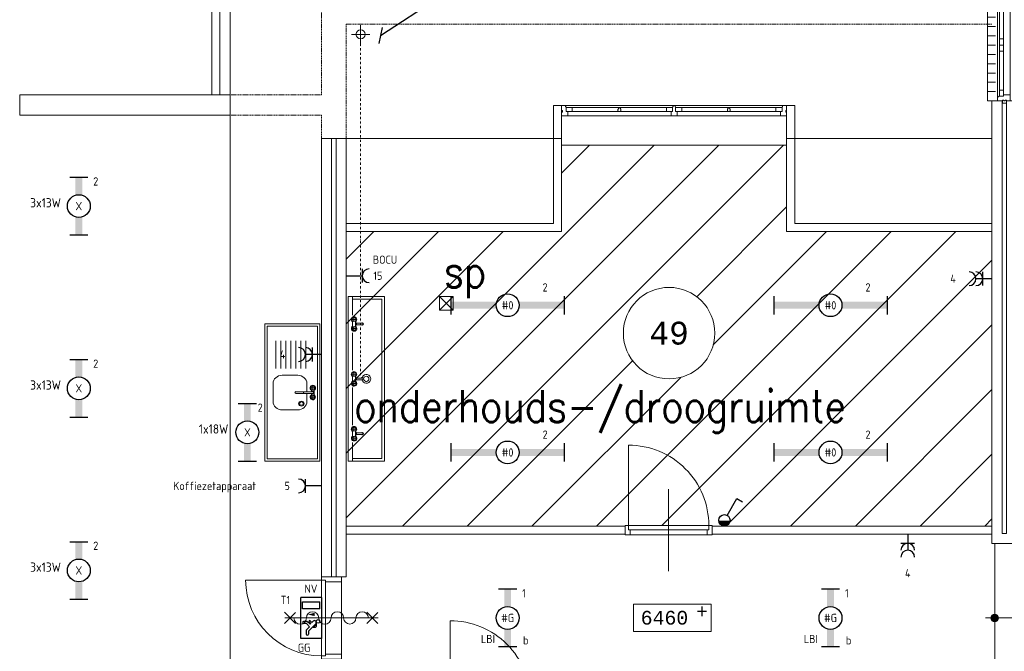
# Model space of a CAD drawing. Header units: millimetres. Extents: x 2723 to 84179, y 13128 to 40654.
# Tile 3 of 16: x 8898 to 19663, y 24534 to 31442. Entities that reach past the tile are written whole.
import ezdxf
from ezdxf.enums import TextEntityAlignment as Align
from ezdxf.xclip import XClip

# ---------------------------------------------------------------- set-up
doc = ezdxf.new("R2010")
doc.units = ezdxf.units.MM
doc.header["$LTSCALE"] = 50
doc.header["$XCLIPFRAME"] = 0
doc.linetypes.add('Xref-2e26$0$DASHDOT', pattern=[1, 0.5, -0.25, 0, -0.25])
doc.linetypes.add('Xref-2e26$0$HIDDEN', pattern=[0.375, 0.25, -0.125])
doc.layers.get('0').update_dxf_attribs({"linetype": 'CONTINUOUS'})
for name, color, linetype in [('EL6222--', 3, 'CONTINUOUS'), ('EL6311--', 3, 'CONTINUOUS'), ('EL6350--', 3, 'CONTINUOUS'), ('Xref', 8, 'CONTINUOUS'), ('Xref-2e26$0$AL$1A---_ALGEMEEN', 8, 'CONTINUOUS'), ('Xref-2e26$0$AM$1A---_ARCERING', 8, 'CONTINUOUS'), ('Xref-2e26$0$AT$1A---_TEKST035', 8, 'CONTINUOUS'), ('Xref-2e26$0$AT$1A---_TEKST050', 8, 'CONTINUOUS'), ('Xref-2e26$0$AT$1A---_TEKST070', 8, 'CONTINUOUS')]:
    doc.layers.add(name, color=color, linetype=linetype)
doc.styles.add('buro-018', font='Isocp.shx', dxfattribs={"height": 90})
doc.styles.add('STABICAD-018', font='ISOCP.SHX', dxfattribs={"height": 1.8})
doc.styles.add('Xref-2e26$0$MONOTXT', font='MONOTXT')
doc.styles.add('Xref-2e26$0$ROMANS', font='ROMANS')
doc.styles.add('Xref-2e26$0$Standard', font='txt')
doc.dimstyles.new('Xref-2e26$0$Standard', dxfattribs={"dimscale": 50, "dimtxt": 1.8, "dimasz": 2.5, "dimexe": 0.18, "dimexo": 0.0625, "dimtad": 1, "dimdec": 0, "dimdsep": 46, "dimtxsty": 'Xref-2e26$0$Standard', "dimblk": 'Xref-2e26$0$_Oblique', "dimcen": 2.5, "dimse1": 1, "dimse2": 1, "dimclrd": 8, "dimclre": 8, "dimclrt": 8, "dimadec": 0, "dimazin": 0, "dimtfac": 1, "dimtdec": 0, "dimtmove": 0, "dimatfit": 3, "dimldrblk": 'Xref-2e26$0$_Oblique', "dimfxl": 1, "dimtolj": 1, "dimtzin": 0, "dimarcsym": 0})

# ---------------------------------------------------------------- blocks, each defined once
blk = doc.blocks.new('*O61')
at = {"layer": 'Xref-2e26$0$AL$1A---_ALGEMEEN', "color": 0, "linetype": 'Continuous', "lineweight": 0}
for p, q in [((-130, 565.5), (-130, -565.5)), ((9, 543), (9, -543)), ((-240, 508.33), (-150, 508.33)), ((-106, 493), (-106, 67)), ((-63, 493), (-63, 67)), ((-240, 406.66), (-150, 406.66)), ((-240, 305), (-150, 305)), ((-240, 203.33), (-150, 203.33)), ((-240, 101.66), (-150, 101.66)), ((-240, 0), (-150, 0)), ((-240, -101.66), (-150, -101.66)), ((-106, -67), (-106, -493)), ((-63, -67), (-63, -493)), ((-240, -203.33), (-150, -203.33)), ((-240, -305), (-150, -305)), ((-240, -406.66), (-150, -406.66)), ((-240, -508.33), (-150, -508.33))]:
    blk.add_line(p, q, dxfattribs=at)
for points in [[(-190, 610), (-240, 610), (-240, -610), (-190, -610)], [(190, 610), (240, 610), (240, -610), (190, -610)]]:
    blk.add_lwpolyline(points, dxfattribs=at)
for points in [[(9, 610), (9, 545.15), (6.86, 543), (-63, 543), (-63, 560), (-114, 560), (-114, 565.5), (-127.78, 565.5), (-130, 567.72), (-130, 610), (-76, 610), (-76, 601), (-60, 601), (-60, 610), (-46, 610), (-46, 601), (-30, 601), (-30, 610)], [(-106, 560), (-106, 493), (-63, 493), (-63, 560)], [(-30, 635), (-30, 601), (-46, 601), (-46, 610), (-60, 610), (-60, 601), (-76, 601), (-76, 635)], [(-106, 67), (-106, 0), (-63, 0), (-63, 67)], [(-106, -67), (-106, 0), (-63, 0), (-63, -67)], [(-106, -560), (-106, -493), (-63, -493), (-63, -560)], [(9, -610), (9, -545.15), (6.86, -543), (-63, -543), (-63, -560), (-114, -560), (-114, -565.5), (-127.78, -565.5), (-130, -567.72), (-130, -610), (-76, -610), (-76, -601), (-60, -601), (-60, -610), (-46, -610), (-46, -601), (-30, -601), (-30, -610)], [(-30, -635), (-30, -601), (-46, -601), (-46, -610), (-60, -610), (-60, -601), (-76, -601), (-76, -635)]]:
    blk.add_lwpolyline(points, close=True, dxfattribs=at)
blk = doc.blocks.new('Xref-2e26$0$ED0881')
at = {"layer": 'Xref-2e26$0$AL$1A---_ALGEMEEN', "color": 0, "linetype": 'Continuous', "lineweight": 0}
for p, q in [((475, -400), (475, 500)), ((915, 0), (35, 0)), ((55, 100), (895, 100)), ((55, 45), (895, 45))]:
    blk.add_line(p, q, dxfattribs=at)
for points in [[(55, 100), (0, 100), (0, 0), (35, 0), (35, 45), (55, 45), (55, 100)], [(950, 0), (915, 0), (915, 45), (895, 45), (895, 100), (950, 100), (950, 0)]]:
    blk.add_lwpolyline(points, close=True, dxfattribs=at)
blk.add_lwpolyline([(35, 0), (35, -880, 0.414214), (915, 0)], format="xyb", dxfattribs=at)
blk = doc.blocks.new('Xref-2e26$0$DRPSTD')
at = {"layer": 'Xref-2e26$0$AL$1A---_ALGEMEEN', "color": 0, "linetype": 'Continuous', "lineweight": 0}
blk.add_lwpolyline([(-31.3, 0), (31.3, 0), (33.54, -2.23), (33.54, -47), (16.54, -47), (16.54, -98), (11.04, -98), (11.04, -111.78), (8.82, -114), (-8.74, -114), (-10.96, -111.78), (-10.96, -98), (-16.46, -98), (-16.46, -47), (-33.46, -47), (-33.46, -2.14)], close=True, dxfattribs=at)
blk = doc.blocks.new('*O87')
at = {"layer": 'Xref-2e26$0$AL$1A---_ALGEMEEN', "color": 0, "linetype": 'Continuous', "lineweight": 0}
for p, q in [((-11, 57), (-1186, 57)), ((-603, 33), (-1113, 33)), ((-84, 33), (-594, 33)), ((1186, 57), (11, 57)), ((594, 33), (84, 33)), ((1113, 33), (603, 33)), ((-34, -57), (-1163, -57)), ((-604, -10), (-1113, -10)), ((-84, -10), (-593, -10)), ((1163, -57), (34, -57)), ((593, -10), (84, -10)), ((1113, -10), (604, -10))]:
    blk.add_line(p, q, dxfattribs=at)
for points in [[(-1230, -57), (-1165, -57), (-1163, -55), (-1163, -10), (-1180, -10), (-1180, 41), (-1186, 41), (-1186, 55), (-1188, 57), (-1230, 57), (-1230, 3), (-1221, 3), (-1221, -18), (-1230, -18)], [(-1180, 33), (-1113, 33), (-1113, -10), (-1180, -10)], [(-16, 33), (-84, 33), (-84, -10), (-16, -10)], [(16, 33), (84, 33), (84, -10), (16, -10)], [(1180, 33), (1113, 33), (1113, -10), (1180, -10)], [(1230, -57), (1165, -57), (1163, -55), (1163, -10), (1180, -10), (1180, 41), (1186, 41), (1186, 55), (1188, 57), (1230, 57), (1230, 3), (1221, 3), (1221, -18), (1230, -18)]]:
    blk.add_lwpolyline(points, close=True, dxfattribs=at)
for points in [[(-594, 33), (-603, 33), (-603, 30, 0.397174), (-608, 25), (-608, 22, -0.406754), (-614, 17), (-614, -2), (-604, -10), (-593, -10), (-583, -2), (-583, 17, -0.406754), (-588, 22), (-588, 25, 0.397174), (-594, 30), (-594, 33)], [(594, 33), (603, 33), (603, 30, -0.397174), (608, 25), (608, 22, 0.406754), (614, 17), (614, -2), (604, -10), (593, -10), (583, -2), (583, 17, 0.406754), (588, 22), (588, 25, -0.397174), (594, 30), (594, 33)]]:
    blk.add_lwpolyline(points, format="xyb", dxfattribs=at)
at = {"layer": 'Xref-2e26$0$AL$1A---_ALGEMEEN', "color": 0, "linetype": 'Continuous', "lineweight": 0, "yscale": -1}
blk.add_blockref('Xref-2e26$0$DRPSTD', (0, -57), dxfattribs=at)
blk = doc.blocks.new('*O96')
at = {"layer": 'Xref-2e26$0$AM$1A---_ARCERING', "linetype": 'Continuous', "lineweight": 0}
blk.add_hatch(color=256, dxfattribs=at).paths.add_polyline_path([(-217.6, 0, 1), (-302.4, 0, 1)])
at = {"layer": 'Xref-2e26$0$AL$1A---_ALGEMEEN', "color": 0, "linetype": 'Continuous', "lineweight": 0}
for p, q in [((-260, -815), (-260, 815)), ((90, -815), (90, 815)), ((-360, 0), (90, 0))]:
    blk.add_line(p, q, dxfattribs=at)
blk.add_circle((-260, 0), 42.4, dxfattribs=at)
blk.add_solid([(90, 76.95), (360, 0), (90, -76.95)], dxfattribs=at)
blk = doc.blocks.new('Xref-2e26$0$ED0831')
at = {"layer": 'Xref-2e26$0$AL$1A---_ALGEMEEN', "color": 0, "linetype": 'Continuous', "lineweight": 0}
for p, q in [((450, -400), (450, 620)), ((0, 0), (0, 220)), ((0, 220), (55, 220)), ((55, 220), (845, 220)), ((55, 220), (55, 45)), ((900, 220), (845, 220)), ((845, 220), (845, 45)), ((900, 0), (900, 220)), ((35, 0), (0, 0)), ((55, 45), (35, 45)), ((35, 45), (35, 0)), ((35, 0), (35, -830)), ((865, 0), (35, 0)), ((55, 45), (845, 45)), ((845, 45), (865, 45)), ((865, 45), (865, 0)), ((865, 0), (900, 0))]:
    blk.add_line(p, q, dxfattribs=at)
blk.add_arc((35, 0), 830, 270, 360, dxfattribs=at)
blk = doc.blocks.new('Xref-2e26$0$TROG2')
at = {"layer": 'Xref-2e26$0$AL$1A---_ALGEMEEN', "color": 0, "linetype": 'Continuous', "lineweight": 0}
for p, q in [((-900, -60), (-695, -60)), ((-870, -60), (-870, -380)), ((-635, -75), (-665, -75)), ((-650, -90), (-650, -60)), ((-635, -60), (-564, -60)), ((-635, -90), (-566, -90)), ((-588, -102), (-612, -102)), ((-609, -102), (-609, -161)), ((-609, -102), (-609, -104)), ((-591, -102), (-591, -161)), ((-591, -102), (-591, -104)), ((-535, -75), (-565, -75)), ((-550, -90), (-550, -60)), ((-505, -60), (-95, -60)), ((-35, -75), (-65, -75)), ((-50, -90), (-50, -60)), ((-35, -60), (36, -60)), ((-35, -90), (34, -90)), ((12, -102), (-12, -102)), ((-9, -102), (-9, -161)), ((-9, -102), (-9, -104)), ((9, -102), (9, -161)), ((9, -102), (9, -104)), ((65, -75), (35, -75)), ((50, -90), (50, -60)), ((95, -60), (505, -60)), ((565, -75), (535, -75)), ((550, -90), (550, -60)), ((565, -60), (636, -60)), ((565, -90), (634, -90)), ((612, -102), (588, -102)), ((591, -102), (591, -161)), ((591, -102), (591, -104)), ((609, -102), (609, -161)), ((609, -102), (609, -104)), ((665, -75), (635, -75)), ((650, -90), (650, -60)), ((695, -60), (900, -60)), ((870, -380), (870, -60)), ((-870, -380), (870, -380))]:
    blk.add_line(p, q, dxfattribs=at)
blk.add_lwpolyline([(-900, -410), (900, -410), (900, -10), (-900, -10)], close=True, dxfattribs=at)
for centre in [(-650, -75), (-550, -76), (-50, -75), (50, -76), (550, -75), (650, -76)]:
    blk.add_circle(centre, 21.5, dxfattribs=at)
for centre, radius, start, end in [((-650, -75), 29.5, 30.9959, 329.0041), ((-601, -90), 16.3, 180, 227.2358), ((-599, -90), 16.3, 312.7642, 360), ((-550, -76), 29.5, 209.3566, 147.3362), ((-50, -75), 29.5, 30.9959, 329.0041), ((-1, -90), 16.3, 180, 227.2358), ((1, -90), 16.3, 312.7642, 360), ((50, -76), 29.5, 209.3566, 147.3362), ((550, -75), 29.5, 30.9959, 329.0041), ((599, -90), 16.3, 180, 227.2358), ((601, -90), 16.3, 312.7642, 360), ((650, -76), 29.5, 209.3566, 147.3362), ((-600, -164), 14.7, 127.7947, 52.2054), ((-600, -164), 9.69, 158.0854, 21.2196), ((0, -210), 48.1, 116.4727, 61.8389), ((0, -210), 28.1, 106.8264, 75.9095), ((0, -164), 14.7, 127.7947, 52.2054), ((0, -164), 9.69, 158.0854, 21.2196), ((600, -164), 14.7, 127.7947, 52.2054), ((600, -164), 9.69, 158.0854, 21.2196)]:
    blk.add_arc(centre, radius, start, end, dxfattribs=at)
blk = doc.blocks.new('Xref-2e26$0$BRW60')
at = {"layer": 'Xref-2e26$0$AL$1A---_ALGEMEEN', "color": 0, "linetype": 'Continuous', "lineweight": 0}
for p, q in [((-61.42, 393.58), (61.43, 516.42)), ((59.19, 395.81), (-59.19, 514.19)), ((-61.42, -506.42), (61.43, -383.58)), ((59.19, -504.19), (-59.19, -385.81))]:
    blk.add_line(p, q, dxfattribs=at)
blk = doc.blocks.new('Xref-2e26$0$AANR05')
at = {"layer": 'Xref-2e26$0$AL$1A---_ALGEMEEN', "color": 0, "linetype": 'Continuous', "lineweight": 0}
for p, q in [((1500, 0), (0, 0)), ((0, 0), (0, -600)), ((1500, -600), (1500, 0)), ((1475, -25), (25, -25)), ((25, -25), (25, -575)), ((715, -75), (685, -75)), ((700, -90), (700, -60)), ((715, -60), (786, -60)), ((715, -90), (741, -90)), ((741, -75), (741, -261)), ((741, -102), (741, -103)), ((759, -75), (759, -261)), ((759, -90), (784, -90)), ((759, -102), (759, -103)), ((815, -75), (785, -75)), ((800, -90), (800, -60)), ((1475, -575), (1475, -25)), ((485, -150), (183, -150)), ((485, -205), (183, -205)), ((485, -260), (183, -260)), ((485, -315), (183, -315)), ((485, -370), (183, -370)), ((485, -425), (183, -425)), ((485, -480), (183, -480)), ((0, -600), (1500, -600)), ((25, -575), (1475, -575))]:
    blk.add_line(p, q, dxfattribs=at)
for points in [[(741, -140), (651, -140), (651, -140)], [(849, -140), (849, -140), (759, -140)], [(561, -240), (561, -240), (561, -410), (561, -410)], [(939, -410), (939, -410), (939, -240), (939, -240)], [(651, -510), (651, -510), (849, -510), (849, -510)]]:
    blk.add_lwpolyline(points, dxfattribs=at)
for centre in [(700, -75), (800, -76)]:
    blk.add_circle(centre, 21.5, dxfattribs=at)
for centre, radius, start, end in [((700, -75), 29.5, 30.9959, 329.0041), ((750, -76), 16, 304.1856, 235.7278), ((750, -76), 11, 329.7274, 210.2726), ((750, -76), 9.5, 360, 180), ((800, -76), 29.5, 209.3566, 147.3362), ((750, -184), 9.69, 21.6916, 158.3084), ((750, -260), 11, 149.7274, 30.2726), ((750, -260), 9.5, 180, 360)]:
    blk.add_arc(centre, radius, start, end, dxfattribs=at)
for centre, major_axis, start_param, end_param in [((651, -240), (0, -100), 3.141593, 4.712389), ((871, -200), (0, 30), 0, 6.283175), ((849, -240), (0, 100), 4.712389, 6.283185), ((871, -200), (0, 20), 0, 6.283175), ((651, -410), (0, -100), 4.712389, 6.283185), ((849, -410), (0, -100), 0, 1.570796)]:
    blk.add_ellipse(centre, major_axis=major_axis, ratio=0.9, start_param=start_param, end_param=end_param, dxfattribs=at)
blk = doc.blocks.new('Xref-2e26$0$SP150')
at = {"layer": 'Xref-2e26$0$AL$1A---_ALGEMEEN', "color": 0, "linetype": 'Continuous', "lineweight": 0}
for p, q in [((75, 75), (-75, 75)), ((-75, 75), (-75, -75)), ((-75, 75), (75, -75)), ((-75, -75), (75, 75)), ((75, -75), (75, 75)), ((-75, -75), (75, -75))]:
    blk.add_line(p, q, dxfattribs=at)
blk = doc.blocks.new('*O111')
at = {"layer": 'Xref-2e26$0$AL$1A---_ALGEMEEN', "color": 0, "linetype": 'Continuous', "lineweight": 0}
blk.add_lwpolyline([(0, -407, 1), (0, -271, -1), (0, -136, 1), (0, 0, -1), (0, 136, 1), (0, 271, -1), (0, 407)], format="xyb", dxfattribs=at)
blk = doc.blocks.new('Xref-2e26$0$BRW00')
at = {"layer": 'Xref-2e26$0$AL$1A---_ALGEMEEN', "color": 0, "linetype": 'Continuous', "lineweight": 0}
blk.add_blockref('*O111', (0, 0), dxfattribs=at)
blk = doc.blocks.new('*O129')
at = {"layer": 'Xref-2e26$0$AL$1A---_ALGEMEEN', "color": 0, "linetype": 'Continuous', "lineweight": 0}
blk.add_line((450, 0.01), (-450, 0.01), dxfattribs=at)
at = {"layer": 'Xref-2e26$0$AL$1A---_ALGEMEEN', "color": 0, "linetype": 'Continuous', "lineweight": 0, "rotation": 270}
blk.add_blockref('Xref-2e26$0$BRW00', (-5, 0.01), dxfattribs=at)
blk = doc.blocks.new('*O131')
at = {"layer": 'Xref-2e26$0$AL$1A---_ALGEMEEN', "color": 0, "linetype": 'Continuous', "lineweight": 0}
for p, q in [((-100, 0), (100, 0)), ((0, 100), (0, -100))]:
    blk.add_line(p, q, dxfattribs=at)
blk.add_circle((0, 0), 50, dxfattribs=at)
blk = doc.blocks.new('Xref-2e26$0$_Oblique')
at = {"color": 0, "linetype": 'ByBlock', "lineweight": -2}
blk.add_line((-0.5, -0.5), (0.5, 0.5), dxfattribs=at)
blk = doc.blocks.new('1114A1WD')
at = {"color": 0, "linetype": 'Continuous'}
for p, q in [((1.22, 2), (-1.22, 2)), ((1.17, 1.8), (-1.17, 1.8)), ((1.07, 1.6), (-1.07, 1.6)), ((0.92, 1.4), (-0.92, 1.4)), ((0.68, 1.2), (-0.68, 1.2))]:
    blk.add_line(p, q, dxfattribs=at)
blk = doc.blocks.new('1114A1-WD3')
at = {"color": 0, "linetype": 'Continuous'}
for p, q in [((0.62, 3.33), (2.74, 7)), ((2.74, 7), (3.95, 6.3))]:
    blk.add_line(p, q, dxfattribs=at)
blk.add_circle((0, 2.25), 1.25, dxfattribs=at)
at = {"color": 0, "zscale": 50}
blk.add_blockref('1114A1WD', (0, 0), dxfattribs=at)
at = {"color": 0, "linetype": 'Continuous', "style": 'buro-018'}
for tag, p in [('E_SLET1', (3.36, 9)), ('E_GROEP', (0, 0)), ('E_GKAST', (0, 0))]:
    blk.add_attdef(tag, text='', height=1.8, dxfattribs=at).set_placement(p, align=Align.MIDDLE)
at = {"color": 0, "linetype": 'Continuous', "style": 'buro-018', "flags": 1}
for tag in ['E_MATCODE', 'E_SGROEP']:
    blk.add_attdef(tag, text='', height=1.8, dxfattribs=at).set_placement((0, 0), align=Align.MIDDLE)
blk = doc.blocks.new('111304A')
at = {"color": 0, "linetype": 'Continuous'}
for p, q in [((0, 1), (0, 4.5)), ((-1.5, 3), (1.5, 3))]:
    blk.add_line(p, q, dxfattribs=at)
for centre in [(0, 6), (0, 4.5)]:
    blk.add_arc(centre, 1.5, 180, 0, dxfattribs=at)
at = {"color": 0, "linetype": 'Continuous', "style": 'buro-018'}
for tag, p in [('E_GKAST', (0, 11.5)), ('E_GROEP', (0, 8.5)), ('E_SGROEP', (4.5, 8.5))]:
    blk.add_attdef(tag, text='', height=1.8, dxfattribs=at).set_placement(p, align=Align.MIDDLE)
at = {"color": 0, "linetype": 'Continuous', "style": 'buro-018', "flags": 1}
for tag, p in [('E_VERMCODE', (13, 8.5)), ('E_MATCODE', (0, 0))]:
    blk.add_attdef(tag, text='', height=1.8, dxfattribs=at).set_placement(p, align=Align.MIDDLE)
blk = doc.blocks.new('1115B6630')
at = {"color": 0}
for p, q in [((-6.3, 2), (-6.3, -2)), ((6.3, 2), (6.3, -2))]:
    blk.add_line(p, q, dxfattribs=at)
at = {"color": 0, "linetype": 'Continuous'}
blk.add_circle((0, 0), 2.5, dxfattribs=at)
at = {"color": 0}
for points in [[(-2.5, 0.75), (-6.3, 0.75), (-2.5, -0.75), (-6.3, -0.75)], [(2.5, 0.75), (6.3, 0.75), (2.5, -0.75), (6.3, -0.75)]]:
    blk.add_solid(points, dxfattribs=at)
at = {"color": 0, "linetype": 'Continuous', "style": 'buro-018'}
for tag, p in [('E_GKAST', (0, 8)), ('E_GROEP', (0, 5)), ('E_SGROEP', (4.5, 5)), ('E_ARMCODE', (0, 0)), ('E_SLET', (4.5, -3))]:
    blk.add_attdef(tag, text='', height=1.8, dxfattribs=at).set_placement(p, align=Align.MIDDLE)
blk = doc.blocks.new('1115C2J')
at = {"color": 0, "linetype": 'Continuous'}
for p, q in [((-4.5, 5.5), (4.5, 5.5)), ((-4.5, 1), (-4.5, 5.5)), ((-2.68, 4.35), (-3.52, 4.35)), ((-1.94, 3.61), (-2.68, 4.35)), ((-1.24, 4.31), (-1.94, 3.61)), ((-1.24, 4.31), (-1.24, 4.91)), ((-0.76, 4.11), (-0.76, 4.91)), ((2, 5.15), (3.5, 5.15)), ((2, 1.35), (2, 5.15)), ((3.5, 5.15), (3.5, 1.35)), ((4.5, 1), (4.5, 5.5)), ((-2.88, 3.87), (-3.52, 3.87)), ((-1.27, 2.26), (-2.88, 3.87)), ((-1.94, 2.93), (-2.04, 2.83)), ((-2.04, 2.83), (-2.04, 2.34)), ((-1.71, 2.7), (-1.72, 2.7)), ((-1.72, 2.7), (-1.72, 2.46)), ((-1.47, 2.46), (-1.72, 2.46)), ((-1.37, 3.5), (-0.76, 4.11)), ((-1.23, 3.35), (-1.37, 3.5)), ((-0.87, 3.71), (-1.23, 3.35)), ((-0.65, 3.49), (-1.01, 3.13)), ((-0.71, 2.83), (-1.01, 3.13)), ((4.5, 1), (-4.5, 1)), ((-0.99, 2.14), (-1.84, 2.14)), ((2, 1.35), (3.5, 1.35))]:
    blk.add_line(p, q, dxfattribs=at)
blk.add_lwpolyline([(0.75, 4, 0, 0.7, 0), (0.75, 2.5, 0.7, 0.7, 0)], format="xyseb", dxfattribs=at)
blk.add_circle((-0.76, 1.75), 0.4, dxfattribs=at)
for centre, radius, start, end in [((-3.52, 4.11), 0.24, 90, 270), ((-1, 4.91), 0.24, 0, 180), ((-1.84, 2.34), 0.2, 180, 270), ((-0.99, 2.54), 0.4, 225, 45), ((-0.76, 3.6), 0.16, 315, 135)]:
    blk.add_arc(centre, radius, start, end, dxfattribs=at)
at = {"color": 0, "linetype": 'Continuous', "style": 'buro-018'}
for tag, p in [('E_GKAST', (0, 15.17)), ('E_GROEP', (0, 12.17)), ('E_SGROEP', (4.5, 12.17)), ('E_ARMCODE', (0, 8))]:
    blk.add_attdef(tag, text='', height=1.8, dxfattribs=at).set_placement(p, align=Align.MIDDLE)
blk = doc.blocks.new('111304')
at = {"color": 0, "linetype": 'Continuous'}
for p, q in [((-1.5, 4.5), (1.5, 4.5)), ((0, 1), (0, 4.5))]:
    blk.add_line(p, q, dxfattribs=at)
blk.add_arc((0, 6), 1.5, 180, 0, dxfattribs=at)
at = {"color": 0, "linetype": 'Continuous', "style": 'buro-018'}
for tag, p in [('E_GKAST', (0, 11.5)), ('E_GROEP', (0, 8.5)), ('E_SGROEP', (4.5, 8.5))]:
    blk.add_attdef(tag, text='', height=1.8, dxfattribs=at).set_placement(p, align=Align.MIDDLE)
at = {"color": 0, "linetype": 'Continuous', "style": 'buro-018', "flags": 1}
for tag, p in [('E_VERMCODE', (13, 8.5)), ('E_MATCODE', (0, 0))]:
    blk.add_attdef(tag, text='', height=1.8, dxfattribs=at).set_placement(p, align=Align.MIDDLE)
at = {"layer": 'EL6222--', "color": 1, "style": 'STABICAD-018', "flags": 1}
for tag in ['ARTICLECODE', 'SUBCIRCUIT', 'CIRCUIT', 'POWERCODE', 'PANEL']:
    blk.add_attdef(tag, (0, 0), '', height=1.8, dxfattribs=at)
blk = doc.blocks.new('1115B61240')
at = {"color": 0}
for p, q in [((-12.4, 2), (-12.4, -2)), ((12.4, 2), (12.4, -2))]:
    blk.add_line(p, q, dxfattribs=at)
at = {"color": 0, "linetype": 'Continuous'}
blk.add_circle((0, 0), 2.5, dxfattribs=at)
at = {"color": 0}
for points in [[(-2.5, 0.75), (-12.4, 0.75), (-2.5, -0.75), (-12.4, -0.75)], [(2.5, 0.75), (12.4, 0.75), (2.5, -0.75), (12.4, -0.75)]]:
    blk.add_solid(points, dxfattribs=at)
at = {"color": 0, "linetype": 'Continuous', "style": 'buro-018'}
for tag, p in [('E_GKAST', (0, 8)), ('E_GROEP', (0, 5)), ('E_SGROEP', (4.5, 5)), ('E_ARMCODE', (0, 0)), ('E_SLET', (4.5, -3))]:
    blk.add_attdef(tag, text='', height=1.8, dxfattribs=at).set_placement(p, align=Align.MIDDLE)
blk = doc.blocks.new('Xref-2e26')
at = {"layer": 'Xref-2e26$0$AL$1A---_ALGEMEEN', "linetype": 'Continuous', "lineweight": 0}
for p, q in [((87237.42, 99321.73), (87237.42, 81336.73)), ((90772.42, 97311.73), (88237.42, 97311.73)), ((88507.42, 93869.41), (91875.74, 97237.73)), ((88507.42, 93162.31), (92582.84, 97237.73)), ((89123.96, 93071.73), (93289.96, 97237.73)), ((90862.42, 97237.73), (93322.42, 97237.73)), ((90862.42, 96931.51), (91168.64, 97237.73)), ((95567.42, 97311.73), (93412.42, 97311.73)), ((92339.5, 95580.17), (93322.42, 96563.09)), ((88507.42, 95990.73), (88808.42, 96291.73)), ((88507.42, 95283.63), (89515.52, 96291.73)), ((88507.42, 94576.51), (90222.64, 96291.73)), ((91245.28, 93071.73), (94465.28, 96291.73)), ((91957.38, 93076.73), (95172.38, 96291.73)), ((92520.97, 95054.54), (93758.16, 96291.73)), ((92659.5, 93071.73), (95567.42, 95979.65)), ((93366.6, 93071.73), (95567.42, 95272.55)), ((89831.06, 93071.73), (91638.98, 94879.65)), ((90538.16, 93071.73), (92164.61, 94698.18)), ((94073.7, 93071.73), (95567.42, 94565.45)), ((94780.82, 93071.73), (95567.42, 93858.33)), ((95487.92, 93071.73), (95567.42, 93151.23))]:
    blk.add_line(p, q, dxfattribs=at)
at = {"layer": 'Xref-2e26$0$AL$1A---_ALGEMEEN', "linetype": 'Xref-2e26$0$DASHDOT', "lineweight": 0}
blk.add_line((88664.29, 98349.43), (88664.29, 94720.33), dxfattribs=at)
at = {"layer": 'Xref-2e26$0$AL$1A---_ALGEMEEN', "linetype": 'Xref-2e26$0$HIDDEN', "lineweight": 0}
for points in [[(87237.42, 107361.73), (88237.42, 107361.73), (88237.42, 97786.73), (87237.42, 97786.73)], [(88507.42, 97311.73), (88507.42, 98561.73), (95567.42, 98561.73)], [(88237.42, 97311.73), (88237.42, 97566.73), (87237.42, 97566.73)]]:
    blk.add_lwpolyline(points, dxfattribs=at)
at = {"layer": 'Xref-2e26$0$AL$1A---_ALGEMEEN', "linetype": 'Continuous', "lineweight": 0}
for points in [[(87037.42, 99411.73), (88617.42, 99411.73), (88617.42, 99321.73), (87127.42, 99321.73), (87127.42, 97786.73), (87037.42, 97786.73)], [(84937.42, 97566.73), (87237.42, 97566.73), (87237.42, 97786.73), (84937.42, 97786.73)], [(90772.42, 97311.73), (90862.42, 97311.73), (90862.42, 97671.73), (90772.42, 97671.73)], [(93322.42, 97311.73), (93412.42, 97311.73), (93412.42, 97671.73), (93322.42, 97671.73)], [(95947.42, 92881.73), (95567.42, 92881.73), (95567.42, 97721.73), (95677.42, 97721.73), (95677.42, 92991.73), (95727.42, 92991.73), (95727.42, 97721.73), (95947.42, 97721.73)], [(88347.42, 92516.73), (88237.42, 92516.73), (88237.42, 97311.73), (88347.42, 97311.73)], [(88507.42, 92516.73), (88397.42, 92516.73), (88397.42, 97311.73), (88507.42, 97311.73)], [(90772.42, 97311.73), (90862.42, 97311.73), (90862.42, 96291.73), (88507.42, 96291.73), (88507.42, 96381.73), (90772.42, 96381.73)], [(93322.42, 97311.73), (93412.42, 97311.73), (93412.42, 96381.73), (95567.42, 96381.73), (95567.42, 96291.73), (93322.42, 96291.73)], [(88507.42, 92981.73), (91557.42, 92981.73), (91557.42, 93071.73), (88507.42, 93071.73)], [(92507.42, 92981.73), (95567.42, 92981.73), (95567.42, 93071.73), (92507.42, 93071.73)], [(91647.42, 91916.73), (92497.42, 91916.73), (92497.42, 92216.73), (91647.42, 92216.73)]]:
    blk.add_lwpolyline(points, close=True, dxfattribs=at)
blk.add_circle((92037.41744, 95181.73287), 500, dxfattribs=at)
for name, p in [('*O61', (95757.42, 98331.73)), ('*O131', (88664.29, 98449.43)), ('*O87', (92092.42, 97614.73)), ('*O96', (95857.42, 92066.73)), ('*O129', (88347.42, 92066.72))]:
    blk.add_blockref(name, p, dxfattribs=at)
at = {"layer": 'Xref-2e26$0$AL$1A---_ALGEMEEN', "linetype": 'Continuous', "lineweight": 0, "yscale": -1, "rotation": 270}
blk.add_blockref('Xref-2e26$0$TROG2', (88517.42, 94681.73), dxfattribs=at)
at = {"layer": 'Xref-2e26$0$AL$1A---_ALGEMEEN', "linetype": 'Continuous', "lineweight": 0}
for name, p, rotation in [('Xref-2e26$0$SP150', (89602.42, 95506.73), 90), ('Xref-2e26$0$AANR05', (88217.42, 95281.73), 270), ('Xref-2e26$0$ED0831', (88237.42, 92516.73), 270), ('Xref-2e26$0$BRW60', (88347.42, 92066.73), 90)]:
    blk.add_blockref(name, p, dxfattribs=dict(at, rotation=rotation))
at = {"layer": 'Xref-2e26$0$AL$1A---_ALGEMEEN', "linetype": 'Continuous', "lineweight": 0, "yscale": -1}
for p in [(91557.42, 93076.73), (89607.42, 91156.73)]:
    blk.add_blockref('Xref-2e26$0$ED0881', p, dxfattribs=at)
at = {"layer": 'Xref-2e26$0$AT$1A---_TEKST035', "linetype": 'Continuous', "lineweight": 0, "style": 'Xref-2e26$0$MONOTXT'}
for s, p in [('+', (92332.64, 92137.99)), ('6460', (91727.05, 92069.27))]:
    blk.add_text(s, height=150, dxfattribs=at).set_placement(p, align=Align.MIDDLE_LEFT)
at = {"layer": 'Xref-2e26$0$AT$1A---_TEKST050', "linetype": 'Continuous', "lineweight": 0, "style": 'Xref-2e26$0$MONOTXT'}
blk.add_text('49', height=250.00002, dxfattribs=at).set_placement((92037.36, 95181.68), align=Align.MIDDLE)
at = {"layer": 'Xref-2e26$0$AT$1A---_TEKST070', "linetype": 'Continuous', "lineweight": 0, "style": 'Xref-2e26$0$ROMANS', "width": 0.857143}
for s, p in [('sp', (89575.51, 95680.84)), ('onderhouds-/droogruimte', (88595.41, 94208.35))]:
    blk.add_text(s, height=349.99998, dxfattribs=at).set_placement(p)
at = {"layer": 'Xref-2e26$0$AL$1A---_ALGEMEEN', "linetype": 'Continuous', "lineweight": 0}
blk.add_leader([(88881.31, 98436.66), (90987.75, 99815.92)], dimstyle='Xref-2e26$0$Standard', dxfattribs=at)

msp = doc.modelspace()

# ---------------------------------------------------------------- block references
at = {"layer": 'EL6222--'}
ref = msp.add_blockref('111304', (12418, 28641), dxfattribs=dict(at, xscale=50, yscale=50, zscale=50, rotation=269.9999791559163))
ref.add_attrib('E_GROEP', '15', dxfattribs={"layer": '0', "color": 1, "linetype": 'Continuous', "height": 90, "style": 'buro-018'}).set_placement((12814, 28641), align=Align.MIDDLE)
ref.add_attrib('E_VERMCODE', 'BOCU', dxfattribs={"layer": '0', "color": 1, "linetype": 'Continuous', "height": 90, "style": 'buro-018'}).set_placement((12893, 28817), align=Align.MIDDLE)
ref = msp.add_blockref('111304A', (19578, 28609), dxfattribs=dict(at, xscale=50, yscale=50, zscale=50, rotation=90))
ref.add_attrib('E_GROEP', '4', dxfattribs={"layer": '0', "color": 1, "linetype": 'Continuous', "height": 90, "style": 'buro-018'}).set_placement((19103, 28609), align=Align.MIDDLE)
ref = msp.add_blockref('111304A', (12248, 27780), dxfattribs=dict(at, xscale=50, yscale=50, zscale=50, rotation=90))
ref.add_attrib('E_GROEP', '4', dxfattribs={"layer": '0', "color": 1, "linetype": 'Continuous', "height": 90, "style": 'buro-018'}).set_placement((11773, 27780), align=Align.MIDDLE)
ref = msp.add_blockref('111304', (12248, 26343), dxfattribs=dict(at, xscale=50, yscale=50, zscale=50, rotation=90))
ref.add_attrib('E_GROEP', '5', dxfattribs={"layer": '0', "color": 1, "linetype": 'Continuous', "height": 90, "style": 'buro-018'}).set_placement((11823, 26343), align=Align.MIDDLE)
ref = msp.add_blockref('111304A', (18608, 25864), dxfattribs=dict(at, xscale=50, yscale=50, zscale=50, rotation=180))
ref.add_attrib('E_GROEP', '4', dxfattribs={"layer": '0', "color": 1, "linetype": 'Continuous', "height": 90, "style": 'buro-018'}).set_placement((18608, 25389), align=Align.MIDDLE)
at = {"layer": 'EL6311--'}
ref = msp.add_blockref('1115B6630', (9545, 29403), dxfattribs=dict(at, xscale=50, yscale=50, zscale=50, rotation=90))
ref.add_attrib('E_ARMCODE', 'X', dxfattribs={"layer": '0', "color": 1, "linetype": 'Continuous', "height": 90, "style": 'buro-018'}).set_placement((9545, 29403), align=Align.MIDDLE)
ref.add_attrib('E_GROEP', '2', dxfattribs={"layer": '0', "color": 1, "linetype": 'Continuous', "height": 90, "style": 'buro-018'}).set_placement((9730, 29673), align=Align.MIDDLE)
ref = msp.add_blockref('1115B61240', (14233, 28319), dxfattribs=dict(at, xscale=50, yscale=50, zscale=50))
ref.add_attrib('E_ARMCODE', '#0', dxfattribs={"layer": '0', "color": 1, "linetype": 'Continuous', "height": 90, "style": 'buro-018'}).set_placement((14233, 28319), align=Align.MIDDLE)
ref.add_attrib('E_GROEP', '2', dxfattribs={"layer": '0', "color": 1, "linetype": 'Continuous', "height": 90, "style": 'buro-018'}).set_placement((14643, 28514), align=Align.MIDDLE)
ref = msp.add_blockref('1115B61240', (17763, 28319), dxfattribs=dict(at, xscale=50, yscale=50, zscale=50))
ref.add_attrib('E_ARMCODE', '#0', dxfattribs={"layer": '0', "color": 1, "linetype": 'Continuous', "height": 90, "style": 'buro-018'}).set_placement((17763, 28319), align=Align.MIDDLE)
ref.add_attrib('E_GROEP', '2', dxfattribs={"layer": '0', "color": 1, "linetype": 'Continuous', "height": 90, "style": 'buro-018'}).set_placement((18173, 28514), align=Align.MIDDLE)
ref = msp.add_blockref('1115B6630', (9545, 27410), dxfattribs=dict(at, xscale=50, yscale=50, zscale=50, rotation=90))
ref.add_attrib('E_ARMCODE', 'X', dxfattribs={"layer": '0', "color": 1, "linetype": 'Continuous', "height": 90, "style": 'buro-018'}).set_placement((9545, 27410), align=Align.MIDDLE)
ref.add_attrib('E_GROEP', '2', dxfattribs={"layer": '0', "color": 1, "linetype": 'Continuous', "height": 90, "style": 'buro-018'}).set_placement((9730, 27680), align=Align.MIDDLE)
ref = msp.add_blockref('1115B6630', (11388, 26929), dxfattribs=dict(at, xscale=50, yscale=50, zscale=50, rotation=90))
ref.add_attrib('E_ARMCODE', 'X', dxfattribs={"layer": '0', "color": 1, "linetype": 'Continuous', "height": 90, "style": 'buro-018'}).set_placement((11388, 26929), align=Align.MIDDLE)
ref.add_attrib('E_GROEP', '2', dxfattribs={"layer": '0', "color": 1, "linetype": 'Continuous', "height": 90, "style": 'buro-018'}).set_placement((11528, 27199), align=Align.MIDDLE)
ref = msp.add_blockref('1115B61240', (14233, 26709), dxfattribs=dict(at, xscale=50, yscale=50, zscale=50))
ref.add_attrib('E_ARMCODE', '#0', dxfattribs={"layer": '0', "color": 1, "linetype": 'Continuous', "height": 90, "style": 'buro-018'}).set_placement((14233, 26709), align=Align.MIDDLE)
ref.add_attrib('E_GROEP', '2', dxfattribs={"layer": '0', "color": 1, "linetype": 'Continuous', "height": 90, "style": 'buro-018'}).set_placement((14643, 26904), align=Align.MIDDLE)
ref = msp.add_blockref('1115B61240', (17763, 26709), dxfattribs=dict(at, xscale=50, yscale=50, zscale=50))
ref.add_attrib('E_ARMCODE', '#0', dxfattribs={"layer": '0', "color": 1, "linetype": 'Continuous', "height": 90, "style": 'buro-018'}).set_placement((17763, 26709), align=Align.MIDDLE)
ref.add_attrib('E_GROEP', '2', dxfattribs={"layer": '0', "color": 1, "linetype": 'Continuous', "height": 90, "style": 'buro-018'}).set_placement((18173, 26904), align=Align.MIDDLE)
at = {"layer": 'EL6311--', "xscale": 50, "yscale": 50, "zscale": 50}
msp.add_blockref('1114A1-WD3', (16603, 25854), dxfattribs=at)
at = {"layer": 'EL6311--'}
ref = msp.add_blockref('1115B6630', (9545, 25418), dxfattribs=dict(at, xscale=50, yscale=50, zscale=50, rotation=90))
ref.add_attrib('E_ARMCODE', 'X', dxfattribs={"layer": '0', "color": 1, "linetype": 'Continuous', "height": 90, "style": 'buro-018'}).set_placement((9545, 25418), align=Align.MIDDLE)
ref.add_attrib('E_GROEP', '2', dxfattribs={"layer": '0', "color": 1, "linetype": 'Continuous', "height": 90, "style": 'buro-018'}).set_placement((9730, 25688), align=Align.MIDDLE)
ref = msp.add_blockref('1115B6630', (14233, 24899), dxfattribs=dict(at, xscale=50, yscale=50, zscale=50, rotation=270))
ref.add_attrib('E_ARMCODE', '#G', dxfattribs={"layer": '0', "color": 1, "linetype": 'Continuous', "height": 90, "style": 'buro-018'}).set_placement((14233, 24899), align=Align.MIDDLE)
ref.add_attrib('E_SLET', 'b', dxfattribs={"layer": '0', "color": 1, "linetype": 'Continuous', "height": 90, "style": 'buro-018'}).set_placement((14431, 24654), align=Align.MIDDLE)
ref.add_attrib('E_GROEP', '1', dxfattribs={"layer": '0', "color": 1, "linetype": 'Continuous', "height": 90, "style": 'buro-018'}).set_placement((14412, 25169), align=Align.MIDDLE)
ref.add_attrib('E_GKAST', 'LBI', dxfattribs={"layer": '0', "color": 1, "linetype": 'Continuous', "height": 90, "style": 'buro-018'}).set_placement((14018, 24669), align=Align.MIDDLE)
ref = msp.add_blockref('1115B6630', (17763, 24899), dxfattribs=dict(at, xscale=50, yscale=50, zscale=50, rotation=270))
ref.add_attrib('E_ARMCODE', '#G', dxfattribs={"layer": '0', "color": 1, "linetype": 'Continuous', "height": 90, "style": 'buro-018'}).set_placement((17763, 24899), align=Align.MIDDLE)
ref.add_attrib('E_SLET', 'b', dxfattribs={"layer": '0', "color": 1, "linetype": 'Continuous', "height": 90, "style": 'buro-018'}).set_placement((17961, 24654), align=Align.MIDDLE)
ref.add_attrib('E_GROEP', '1', dxfattribs={"layer": '0', "color": 1, "linetype": 'Continuous', "height": 90, "style": 'buro-018'}).set_placement((17942, 25169), align=Align.MIDDLE)
ref.add_attrib('E_GKAST', 'LBI', dxfattribs={"layer": '0', "color": 1, "linetype": 'Continuous', "height": 90, "style": 'buro-018'}).set_placement((17548, 24669), align=Align.MIDDLE)
at = {"layer": 'EL6350--'}
ref = msp.add_blockref('1115C2J', (12248, 24899), dxfattribs=dict(at, xscale=50, yscale=50, zscale=50, rotation=90))
ref.add_attrib('E_ARMCODE', 'GG', dxfattribs={"layer": '0', "color": 1, "linetype": 'Continuous', "height": 90, "style": 'buro-018'}).set_placement((12007, 24574), align=Align.MIDDLE)
ref.add_attrib('E_GROEP', 'T1', dxfattribs={"layer": '0', "color": 1, "linetype": 'Continuous', "height": 90, "style": 'buro-018'}).set_placement((11804, 25096), align=Align.MIDDLE)
ref.add_attrib('E_GKAST', 'NV', dxfattribs={"layer": '0', "color": 1, "linetype": 'Continuous', "height": 90, "style": 'buro-018'}).set_placement((12083, 25219), align=Align.MIDDLE)
at = {"layer": 'Xref', "color": 8}
ref = msp.add_blockref('Xref-2e26', (-76039, -67168), dxfattribs=at)
XClip(ref).set_block_clipping_path([(78531.2540174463, 80295.5572919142), (160218.1995790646, 108097.5980193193)])

# ---------------------------------------------------------------- texts
at = {"layer": 'EL6222--', "color": 1, "style": 'buro-018'}
for s, p in [('3x13W', (9013, 29389)), ('3x13W', (9013, 27396)), ('1x18W', (10857, 26915)), ('3x13W', (9013, 25404))]:
    msp.add_text(s, height=101.2, dxfattribs=at).set_placement(p)
at = {"layer": 'EL6311--', "color": 1, "insert": (10577, 26388), "char_height": 90, "width": 849.42, "attachment_point": 1, "style": 'buro-018'}
msp.add_mtext('Koffiezetapparaat', dxfattribs=at)

doc.saveas('drawing.dxf')
